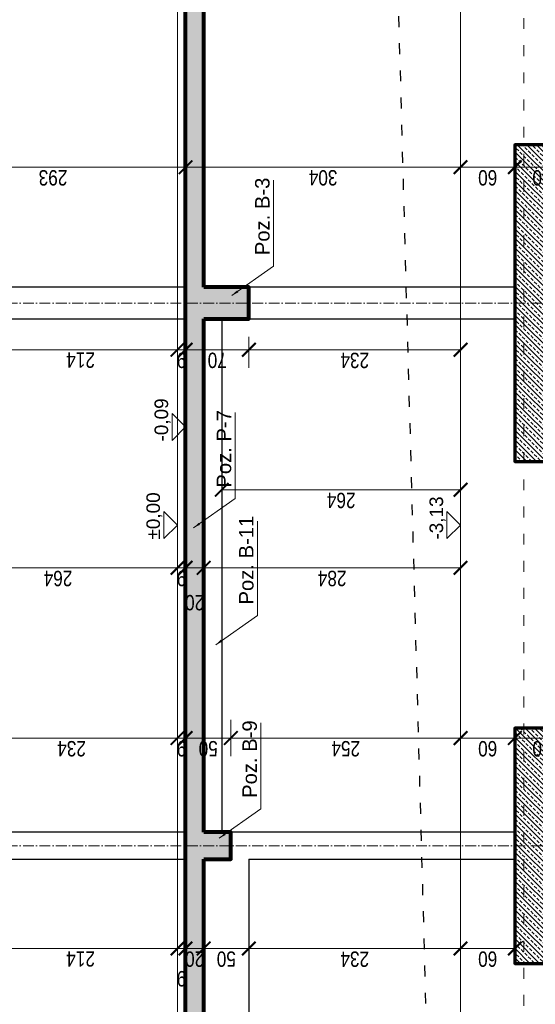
# Model space of a CAD drawing. Header units: inches. Extents: x 201967 to 338763, y -32705 to 30884.
# Tile 224 of 236: x 326343 to 326913, y 14225 to 15314. Entities that reach past the tile are written whole.
import ezdxf
from ezdxf.enums import TextEntityAlignment as Align

# ---------------------------------------------------------------- set-up
doc = ezdxf.new("R2010")
doc.units = ezdxf.units.IN
doc.header["$MEASUREMENT"] = 0
doc.linetypes.add('ACAD_ISO03W100', pattern=[30, 12, -18])
doc.linetypes.add('ACAD_ISO10W100', pattern=[18, 12, -3, 0, -3])
for name, color, linetype, lineweight in [('01 a KONSTRUKCJA żelbet', 94, 'Continuous', 80), ('01 c KONSTRUKCJA ławy', 45, 'Continuous', 70), ('01h3 KONSTRUKCJA pozycje słupy', 252, 'Continuous', 13), ('11 OSIE ściany', 2, 'ACAD_ISO10W100', 5), ('12 PRZERYWANE 1', 73, 'ACAD_ISO03W100', 9), ('20 KRESKOWANIE ścian', 63, 'Continuous', 5), ('30 WIDOK 1 005', 5, 'Continuous', 5), ('33 WIDOK 4 025', 151, 'Continuous', 25), ('34 WIDOK 5 030', 13, 'Continuous', 30), ('50 OPIS 1', 130, 'Continuous', 9), ('90 WYMIAR', 155, 'Continuous', 9)]:
    doc.layers.add(name, color=color, linetype=linetype, lineweight=lineweight)
doc.styles.add('100 arial', font='arial.ttf', dxfattribs={"width": 0.8, "height": 17})
doc.styles.add('OPIS', font='arial.ttf')
doc.styles.add('RomanS', font='romans.shx')
doc.styles.add('WYMIAR-50 (15pkt) arial', font='arial.ttf', dxfattribs={"height": 15})
doc.dimstyles.new('100', dxfattribs={"dimscale": 10, "dimtxt": 17, "dimasz": 1.5, "dimexe": 2, "dimexo": 2, "dimgap": 0.3, "dimtad": 1, "dimdec": 1, "dimrnd": 0.5, "dimdsep": 46, "dimtxsty": '100 arial', "dimblk": 'ARCHTICK', "dimcen": 10, "dimclrd": 256, "dimclre": 256, "dimclrt": 256, "dimadec": 0, "dimazin": 0, "dimtfac": 1, "dimtdec": 1, "dimtix": 1, "dimtmove": 1, "dimatfit": 3, "dimfxl": 2, "dimfxlon": 1, "dimtolj": 1, "dimarcsym": 0})
doc.dimstyles.new('DIM100txt12', dxfattribs={"dimtxt": 12, "dimasz": 1.05, "dimexe": 0, "dimexo": 8, "dimgap": 4, "dimtad": 1, "dimdec": 7, "dimrnd": 0.5, "dimdsep": 46, "dimtxsty": 'RomanS', "dimblk1": 'DIM', "dimblk2": 'DIM', "dimsah": 1, "dimcen": 0.09, "dimse1": 1, "dimse2": 1, "dimclrt": 256, "dimadec": 1, "dimazin": 0, "dimtfac": 1, "dimtdec": 7, "dimtix": 1, "dimtofl": 0, "dimtmove": 2, "dimatfit": 3, "dimfxl": 1, "dimtolj": 1, "dimtzin": 0, "dimarcsym": 0})
pattern_1 = [(45, (-30417.0745, -31663.627), (-5.3033009, 5.3033009), []), (45, (-30411.771, -31663.627), (-5.3033009, 5.3033009), [3.75, -1.875])]

# ---------------------------------------------------------------- blocks, each defined once
blk = doc.blocks.new('_ARCHTICK')
at = {"color": 0, "linetype": 'ByBlock', "const_width": 0.15}
blk.add_lwpolyline([(-0.5, -0.5), (0.5, 0.5)], dxfattribs=at)
blk = doc.blocks.new('*D2139')
at = {"layer": '90 WYMIAR', "lineweight": -2, "transparency": 16777216}
for p, q in [((-318.8, -20), (-349.5, -20)), ((-329.5, -363.9), (-329.5, -20)), ((-349.5, -363.9), (-309.5, -363.9))]:
    blk.add_line(p, q, dxfattribs=at)
at = {"layer": 'Defpoints', "color": 0, "transparency": 16777216}
for p in [(-329.5, -20), (-298.8, -20), (-1182.5, -363.9)]:
    blk.add_point(p, dxfattribs=at)
at = {"layer": '90 WYMIAR', "lineweight": -2, "transparency": 16777216, "xscale": 15, "yscale": 15, "zscale": 15}
for p, rotation in [((-329.5, -20), 90), ((-329.5, -363.9), 270)]:
    blk.add_blockref('_ARCHTICK', p, dxfattribs=dict(at, rotation=rotation))
at = {"layer": '90 WYMIAR', "transparency": 16777216, "insert": (-341.2, -192), "char_height": 17, "attachment_point": 5, "rotation": 90, "style": '100 arial'}
blk.add_mtext('\\A1;344', dxfattribs=at)
blk = doc.blocks.new('*D2095')
at = {"layer": '90 WYMIAR', "lineweight": -2, "transparency": 16777216}
for p, q in [((-1893.6, 223), (-1933.6, 223)), ((-1913.6, 9), (-1913.6, 223)), ((-1893.6, 9), (-1933.6, 9))]:
    blk.add_line(p, q, dxfattribs=at)
at = {"layer": 'Defpoints', "color": 0, "transparency": 16777216}
for p in [(-1913.6, 223), (-1815, 223, 0), (-1815, 9, 0)]:
    blk.add_point(p, dxfattribs=at)
at = {"layer": '90 WYMIAR', "lineweight": -2, "transparency": 16777216, "xscale": 15, "yscale": 15, "zscale": 15}
for p, rotation in [((-1913.6, 223), 90), ((-1913.6, 9), 270)]:
    blk.add_blockref('_ARCHTICK', p, dxfattribs=dict(at, rotation=rotation))
at = {"layer": '90 WYMIAR', "transparency": 16777216, "insert": (-1925.1, 116), "char_height": 17, "attachment_point": 5, "rotation": 90, "style": '100 arial'}
blk.add_mtext('\\A1;214', dxfattribs=at)
blk = doc.blocks.new('*D2096')
at = {"layer": '90 WYMIAR', "lineweight": -2, "transparency": 16777216}
for p, q in [((-1237.5, -70), (-1271.6, -70)), ((-1251.6, -303.9), (-1251.6, -70)), ((-1271.6, -303.9), (-1231.6, -303.9))]:
    blk.add_line(p, q, dxfattribs=at)
at = {"layer": 'Defpoints', "color": 0, "transparency": 16777216}
for p in [(-1251.6, -70), (-1217.5, -70), (-2104.5, -303.9)]:
    blk.add_point(p, dxfattribs=at)
at = {"layer": '90 WYMIAR', "lineweight": -2, "transparency": 16777216, "xscale": 15, "yscale": 15, "zscale": 15}
for p, rotation in [((-1251.6, -70), 90), ((-1251.6, -303.9), 270)]:
    blk.add_blockref('_ARCHTICK', p, dxfattribs=dict(at, rotation=rotation))
at = {"layer": '90 WYMIAR', "transparency": 16777216, "insert": (-1263.3, -187), "char_height": 17, "attachment_point": 5, "rotation": 90, "style": '100 arial'}
blk.add_mtext('\\A1;234', dxfattribs=at)
blk = doc.blocks.new('*D2097')
at = {"layer": '90 WYMIAR', "lineweight": -2, "transparency": 16777216}
for p, q in [((-1237.5, 0), (-1271.6, 0)), ((-1251.6, -70), (-1251.6, 0)), ((-1237.5, -70), (-1271.6, -70))]:
    blk.add_line(p, q, dxfattribs=at)
at = {"layer": 'Defpoints', "color": 0, "transparency": 16777216}
for p in [(-1251.6, 0), (-1217.5, 0, 0), (-1217.5, -70)]:
    blk.add_point(p, dxfattribs=at)
at = {"layer": '90 WYMIAR', "lineweight": -2, "transparency": 16777216, "xscale": 15, "yscale": 15, "zscale": 15}
for p, rotation in [((-1251.6, 0), 90), ((-1251.6, -70), 270)]:
    blk.add_blockref('_ARCHTICK', p, dxfattribs=dict(at, rotation=rotation))
at = {"layer": '90 WYMIAR', "transparency": 16777216, "insert": (-1263.2, -35), "char_height": 17, "attachment_point": 5, "rotation": 90, "style": '100 arial'}
blk.add_mtext('\\A1;70', dxfattribs=at)
blk = doc.blocks.new('*D2147')
at = {"layer": '90 WYMIAR', "lineweight": -2, "transparency": 16777216}
for p, q in [((-1251.6, 9), (-1251.6, 24)), ((-1231.6, 9), (-1271.6, 9)), ((-1237.5, 0), (-1271.6, 0)), ((-1251.6, 0), (-1251.6, 9)), ((-1251.6, 0), (-1251.6, -15))]:
    blk.add_line(p, q, dxfattribs=at)
at = {"layer": 'Defpoints', "color": 0, "transparency": 16777216}
for p in [(-1251.6, 9), (-1217.5, 0, 0), (-1200, 9)]:
    blk.add_point(p, dxfattribs=at)
at = {"layer": '90 WYMIAR', "lineweight": -2, "transparency": 16777216, "xscale": 15, "yscale": 15, "zscale": 15}
for p, rotation in [((-1251.6, 9), 270), ((-1251.6, 0), 90)]:
    blk.add_blockref('_ARCHTICK', p, dxfattribs=dict(at, rotation=rotation))
at = {"layer": '90 WYMIAR', "transparency": 16777216, "insert": (-1263.2, 4.5), "char_height": 17, "attachment_point": 5, "rotation": 90, "style": '100 arial'}
blk.add_mtext('\\A1;9', dxfattribs=at)
blk = doc.blocks.new('*D2148')
at = {"layer": '90 WYMIAR', "lineweight": -2, "transparency": 16777216}
for p, q in [((-1237.5, 223), (-1271.6, 223)), ((-1251.6, 9), (-1251.6, 223)), ((-1231.6, 9), (-1271.6, 9))]:
    blk.add_line(p, q, dxfattribs=at)
at = {"layer": 'Defpoints', "color": 0, "transparency": 16777216}
for p in [(-1251.6, 223), (-1217.5, 223, 0), (-1200, 9)]:
    blk.add_point(p, dxfattribs=at)
at = {"layer": '90 WYMIAR', "lineweight": -2, "transparency": 16777216, "xscale": 15, "yscale": 15, "zscale": 15}
for p, rotation in [((-1251.6, 223), 90), ((-1251.6, 9), 270)]:
    blk.add_blockref('_ARCHTICK', p, dxfattribs=dict(at, rotation=rotation))
at = {"layer": '90 WYMIAR', "transparency": 16777216, "insert": (-1263.1, 116), "char_height": 17, "attachment_point": 5, "rotation": 90, "style": '100 arial'}
blk.add_mtext('\\A1;214', dxfattribs=at)
blk = doc.blocks.new('*D2155')
at = {"layer": '90 WYMIAR', "lineweight": -2, "transparency": 16777216}
for p, q in [((-1700.9, 243), (-1660.9, 243)), ((-1680.9, 243), (-1680.9, 9)), ((-1700.9, 9), (-1660.9, 9))]:
    blk.add_line(p, q, dxfattribs=at)
at = {"layer": 'Defpoints', "color": 0, "transparency": 16777216}
for p in [(-1785, 243, 0), (-1785, 9), (-1680.9, 9)]:
    blk.add_point(p, dxfattribs=at)
at = {"layer": '90 WYMIAR', "lineweight": -2, "transparency": 16777216, "xscale": 15, "yscale": 15, "zscale": 15}
for p, rotation in [((-1680.9, 243), 90), ((-1680.9, 9), 270)]:
    blk.add_blockref('_ARCHTICK', p, dxfattribs=dict(at, rotation=rotation))
at = {"layer": '90 WYMIAR', "transparency": 16777216, "insert": (-1692.6, 126), "char_height": 17, "attachment_point": 5, "rotation": 90, "style": '100 arial'}
blk.add_mtext('\\A1;234', dxfattribs=at)
blk = doc.blocks.new('*D2156')
at = {"layer": '90 WYMIAR', "lineweight": -2, "transparency": 16777216}
for p, q in [((-1893.6, 9), (-1933.6, 9)), ((-1893.6, 0), (-1933.6, 0)), ((-1913.6, 9), (-1913.6, 0))]:
    blk.add_line(p, q, dxfattribs=at)
at = {"layer": 'Defpoints', "color": 0, "transparency": 16777216}
for p in [(-1913.6, 0), (-1815, 9, 0), (-1815, 0, 0)]:
    blk.add_point(p, dxfattribs=at)
at = {"layer": '90 WYMIAR', "lineweight": -2, "transparency": 16777216, "xscale": 15, "yscale": 15, "zscale": 15}
for p, rotation in [((-1913.6, 9), 90), ((-1913.6, 0), 270)]:
    blk.add_blockref('_ARCHTICK', p, dxfattribs=dict(at, rotation=rotation))
at = {"layer": '90 WYMIAR', "transparency": 16777216, "insert": (-1946.9, 4.5), "char_height": 17, "attachment_point": 5, "rotation": 90, "style": '100 arial'}
blk.add_mtext('\\A1;9', dxfattribs=at)
blk = doc.blocks.new('*D2158')
at = {"layer": '90 WYMIAR', "lineweight": -2, "transparency": 16777216}
for p, q in [((-1680.9, 9), (-1680.9, 24)), ((-1700.9, 9), (-1660.9, 9)), ((-1700.9, 0), (-1660.9, 0)), ((-1680.9, 9), (-1680.9, 0)), ((-1680.9, 0), (-1680.9, -15))]:
    blk.add_line(p, q, dxfattribs=at)
at = {"layer": 'Defpoints', "color": 0, "transparency": 16777216}
for p in [(-1785, 9), (-1785, 0, 0), (-1680.9, 0)]:
    blk.add_point(p, dxfattribs=at)
at = {"layer": '90 WYMIAR', "lineweight": -2, "transparency": 16777216, "xscale": 15, "yscale": 15, "zscale": 15}
for p, rotation in [((-1680.9, 9), 270), ((-1680.9, 0), 90)]:
    blk.add_blockref('_ARCHTICK', p, dxfattribs=dict(at, rotation=rotation))
at = {"layer": '90 WYMIAR', "transparency": 16777216, "insert": (-1692.6, 4.5), "char_height": 17, "attachment_point": 5, "rotation": 90, "style": '100 arial'}
blk.add_mtext('\\A1;9', dxfattribs=at)
blk = doc.blocks.new('*D2159')
at = {"layer": '90 WYMIAR', "lineweight": -2, "transparency": 16777216}
for p, q in [((-1700.9, 0), (-1660.9, 0)), ((-1680.9, 0), (-1680.9, -50)), ((-1700.9, -50), (-1660.9, -50))]:
    blk.add_line(p, q, dxfattribs=at)
at = {"layer": 'Defpoints', "color": 0, "transparency": 16777216}
for p in [(-1785, 0, 0), (-1785, -50), (-1680.9, -50)]:
    blk.add_point(p, dxfattribs=at)
at = {"layer": '90 WYMIAR', "lineweight": -2, "transparency": 16777216, "xscale": 15, "yscale": 15, "zscale": 15}
for p, rotation in [((-1680.9, 0), 90), ((-1680.9, -50), 270)]:
    blk.add_blockref('_ARCHTICK', p, dxfattribs=dict(at, rotation=rotation))
at = {"layer": '90 WYMIAR', "transparency": 16777216, "insert": (-1692.6, -25), "char_height": 17, "attachment_point": 5, "rotation": 90, "style": '100 arial'}
blk.add_mtext('\\A1;50', dxfattribs=at)
blk = doc.blocks.new('*D2160')
at = {"layer": '90 WYMIAR', "lineweight": -2, "transparency": 16777216}
for p, q in [((-1700.9, -50), (-1660.9, -50)), ((-1680.9, -50), (-1680.9, -303.9)), ((-1700.9, -303.9), (-1660.9, -303.9))]:
    blk.add_line(p, q, dxfattribs=at)
at = {"layer": 'Defpoints', "color": 0, "transparency": 16777216}
for p in [(-1785, -50), (-1785, -303.9), (-1680.9, -303.9)]:
    blk.add_point(p, dxfattribs=at)
at = {"layer": '90 WYMIAR', "lineweight": -2, "transparency": 16777216, "xscale": 15, "yscale": 15, "zscale": 15}
for p, rotation in [((-1680.9, -50), 90), ((-1680.9, -303.9), 270)]:
    blk.add_blockref('_ARCHTICK', p, dxfattribs=dict(at, rotation=rotation))
at = {"layer": '90 WYMIAR', "transparency": 16777216, "insert": (-1692.6, -177), "char_height": 17, "attachment_point": 5, "rotation": 90, "style": '100 arial'}
blk.add_mtext('\\A1;254', dxfattribs=at)
blk = doc.blocks.new('*D2100')
at = {"layer": '90 WYMIAR', "lineweight": -2, "transparency": 16777216}
for p, q in [((-1492.7, 0), (-1472.7, 0)), ((-1492.7, -20), (-1492.7, 0)), ((-1492.7, -20), (-1472.7, -20))]:
    blk.add_line(p, q, dxfattribs=at)
at = {"layer": 'Defpoints', "color": 0, "transparency": 16777216}
for p in [(-1498.8, 0, 0), (-1492.7, 0), (-1498.8, -20, 0)]:
    blk.add_point(p, dxfattribs=at)
at = {"layer": '90 WYMIAR', "lineweight": -2, "transparency": 16777216, "xscale": 15, "yscale": 15, "zscale": 15}
for p, rotation in [((-1492.7, 0), 90), ((-1492.7, -20), 270)]:
    blk.add_blockref('_ARCHTICK', p, dxfattribs=dict(at, rotation=rotation))
at = {"layer": '90 WYMIAR', "transparency": 16777216, "insert": (-1531.1, -10), "char_height": 17, "attachment_point": 5, "rotation": 90, "style": '100 arial'}
blk.add_mtext('\\A1;20', dxfattribs=at)
blk = doc.blocks.new('*D2162')
at = {"layer": '90 WYMIAR', "lineweight": -2, "transparency": 16777216}
for p, q in [((-1492.7, 9), (-1492.7, 24)), ((-1492.7, 9), (-1472.7, 9)), ((-1492.7, 0), (-1492.7, 9)), ((-1492.7, 0), (-1472.7, 0)), ((-1492.7, 0), (-1492.7, -15))]:
    blk.add_line(p, q, dxfattribs=at)
at = {"layer": 'Defpoints', "color": 0, "transparency": 16777216}
for p in [(-1498.8, 9), (-1498.8, 0, 0), (-1492.7, 9)]:
    blk.add_point(p, dxfattribs=at)
at = {"layer": '90 WYMIAR', "lineweight": -2, "transparency": 16777216, "xscale": 15, "yscale": 15, "zscale": 15}
for p, rotation in [((-1492.7, 9), 270), ((-1492.7, 0), 90)]:
    blk.add_blockref('_ARCHTICK', p, dxfattribs=dict(at, rotation=rotation))
at = {"layer": '90 WYMIAR', "transparency": 16777216, "insert": (-1504.4, 4.5), "char_height": 17, "attachment_point": 5, "rotation": 90, "style": '100 arial'}
blk.add_mtext('\\A1;9', dxfattribs=at)
blk = doc.blocks.new('*D2163')
at = {"layer": '90 WYMIAR', "lineweight": -2, "transparency": 16777216}
for p, q in [((-1492.7, 273), (-1472.7, 273)), ((-1492.7, 9), (-1492.7, 273)), ((-1492.7, 9), (-1472.7, 9))]:
    blk.add_line(p, q, dxfattribs=at)
at = {"layer": 'Defpoints', "color": 0, "transparency": 16777216}
for p in [(-1498.8, 273, 0), (-1492.7, 273), (-1498.8, 9)]:
    blk.add_point(p, dxfattribs=at)
at = {"layer": '90 WYMIAR', "lineweight": -2, "transparency": 16777216, "xscale": 15, "yscale": 15, "zscale": 15}
for p, rotation in [((-1492.7, 273), 90), ((-1492.7, 9), 270)]:
    blk.add_blockref('_ARCHTICK', p, dxfattribs=dict(at, rotation=rotation))
at = {"layer": '90 WYMIAR', "transparency": 16777216, "insert": (-1504.4, 141), "char_height": 17, "attachment_point": 5, "rotation": 90, "style": '100 arial'}
blk.add_mtext('\\A1;264', dxfattribs=at)
blk = doc.blocks.new('*D2166')
at = {"layer": '90 WYMIAR', "lineweight": -2, "transparency": 16777216}
for p, q in [((-1492.7, -20), (-1472.7, -20)), ((-1492.7, -20), (-1492.7, -303.9)), ((-1492.7, -303.9), (-1472.7, -303.9))]:
    blk.add_line(p, q, dxfattribs=at)
at = {"layer": 'Defpoints', "color": 0, "transparency": 16777216}
for p in [(-1498.8, -20, 0), (-1504.4, -303.9), (-1492.7, -303.9)]:
    blk.add_point(p, dxfattribs=at)
at = {"layer": '90 WYMIAR', "lineweight": -2, "transparency": 16777216, "xscale": 15, "yscale": 15, "zscale": 15}
for p, rotation in [((-1492.7, -20), 90), ((-1492.7, -303.9), 270)]:
    blk.add_blockref('_ARCHTICK', p, dxfattribs=dict(at, rotation=rotation))
at = {"layer": '90 WYMIAR', "transparency": 16777216, "insert": (-1504.4, -162), "char_height": 17, "attachment_point": 5, "rotation": 90, "style": '100 arial'}
blk.add_mtext('\\A1;284', dxfattribs=at)
blk = doc.blocks.new('*D2104')
at = {"layer": '90 WYMIAR', "lineweight": -2, "transparency": 16777216}
for p, q in [((-1406.4, -40), (-1386.4, -40)), ((-1406.4, -40), (-1406.4, -303.9)), ((-1406.4, -303.9), (-1386.4, -303.9))]:
    blk.add_line(p, q, dxfattribs=at)
at = {"layer": 'Defpoints', "color": 0, "transparency": 16777216}
for p in [(-1412.4, -40), (-1418.1, -303.9), (-1406.4, -303.9)]:
    blk.add_point(p, dxfattribs=at)
at = {"layer": '90 WYMIAR', "lineweight": -2, "transparency": 16777216, "xscale": 15, "yscale": 15, "zscale": 15}
for p, rotation in [((-1406.4, -40), 90), ((-1406.4, -303.9), 270)]:
    blk.add_blockref('_ARCHTICK', p, dxfattribs=dict(at, rotation=rotation))
at = {"layer": '90 WYMIAR', "transparency": 16777216, "insert": (-1418.1, -172), "char_height": 17, "attachment_point": 5, "rotation": 90, "style": '100 arial'}
blk.add_mtext('\\A1;264', dxfattribs=at)
blk = doc.blocks.new('*D2105')
at = {"layer": '90 WYMIAR', "lineweight": -2, "transparency": 16777216}
for p, q in [((-1069.8, 0), (-1029.8, 0)), ((-1049.8, -303.9), (-1049.8, 0)), ((-1069.8, -303.9), (-1029.8, -303.9))]:
    blk.add_line(p, q, dxfattribs=at)
at = {"layer": 'Defpoints', "color": 0, "transparency": 16777216}
for p in [(-1200, 0), (-1049.8, 0), (-1902.7, -303.9)]:
    blk.add_point(p, dxfattribs=at)
at = {"layer": '90 WYMIAR', "lineweight": -2, "transparency": 16777216, "xscale": 15, "yscale": 15, "zscale": 15}
for p, rotation in [((-1049.8, 0), 90), ((-1049.8, -303.9), 270)]:
    blk.add_blockref('_ARCHTICK', p, dxfattribs=dict(at, rotation=rotation))
at = {"layer": '90 WYMIAR', "transparency": 16777216, "insert": (-1061.4, -152), "char_height": 17, "attachment_point": 5, "rotation": 90, "style": '100 arial'}
blk.add_mtext('\\A1;304', dxfattribs=at)
blk = doc.blocks.new('*D2106')
at = {"layer": '90 WYMIAR', "lineweight": -2, "transparency": 16777216}
for p, q in [((-1069.8, 293), (-1029.8, 293)), ((-1049.8, 0), (-1049.8, 293)), ((-1069.8, 0), (-1029.8, 0))]:
    blk.add_line(p, q, dxfattribs=at)
at = {"layer": 'Defpoints', "color": 0, "transparency": 16777216}
for p in [(-1200, 293), (-1049.8, 293), (-1200, 0)]:
    blk.add_point(p, dxfattribs=at)
at = {"layer": '90 WYMIAR', "lineweight": -2, "transparency": 16777216, "xscale": 15, "yscale": 15, "zscale": 15}
for p, rotation in [((-1049.8, 293), 90), ((-1049.8, 0), 270)]:
    blk.add_blockref('_ARCHTICK', p, dxfattribs=dict(at, rotation=rotation))
at = {"layer": '90 WYMIAR', "transparency": 16777216, "insert": (-1061.4, 146.5), "char_height": 17, "attachment_point": 5, "rotation": 90, "style": '100 arial'}
blk.add_mtext('\\A1;293', dxfattribs=at)
blk = doc.blocks.new('*U1124')
blk.add_lwpolyline([(-15, 15), (0, 0), (15, 15), (-15, 15)])
at = {"style": 'WYMIAR-50 (15pkt) arial', "flags": 8}
blk.add_attdef('DETAIL#', text='', height=15, dxfattribs=at).set_placement((-16.1, 14.8), align=Align.BOTTOM_LEFT)
blk = doc.blocks.new('*D2108')
at = {"layer": '90 WYMIAR', "lineweight": -2, "transparency": 16777216}
for p, q in [((-2083.6, -303.9), (-2043.6, -303.9)), ((-2063.6, -303.9), (-2063.6, -363.9)), ((-2043.6, -363.9), (-2083.6, -363.9))]:
    blk.add_line(p, q, dxfattribs=at)
at = {"layer": 'Defpoints', "color": 0, "transparency": 16777216}
for p in [(-2625, -303.9), (-2063.6, -363.9), (-1930, -363.9)]:
    blk.add_point(p, dxfattribs=at)
at = {"layer": '90 WYMIAR', "lineweight": -2, "transparency": 16777216, "xscale": 15, "yscale": 15, "zscale": 15}
for p, rotation in [((-2063.6, -303.9), 90), ((-2063.6, -363.9), 270)]:
    blk.add_blockref('_ARCHTICK', p, dxfattribs=dict(at, rotation=rotation))
at = {"layer": '90 WYMIAR', "transparency": 16777216, "insert": (-2075.2, -333.9), "char_height": 17, "attachment_point": 5, "rotation": 90, "style": '100 arial'}
blk.add_mtext('\\A1;60', dxfattribs=at)
blk = doc.blocks.new('*D2109')
at = {"layer": '90 WYMIAR', "lineweight": -2, "transparency": 16777216}
for p, q in [((-2043.6, -363.9), (-2083.6, -363.9)), ((-2063.6, -363.9), (-2063.6, -423.9)), ((-2043.6, -423.9), (-2083.6, -423.9))]:
    blk.add_line(p, q, dxfattribs=at)
at = {"layer": 'Defpoints', "color": 0, "transparency": 16777216}
for p in [(-1930, -363.9), (-2063.6, -423.9), (-1930, -423.9)]:
    blk.add_point(p, dxfattribs=at)
at = {"layer": '90 WYMIAR', "lineweight": -2, "transparency": 16777216, "xscale": 15, "yscale": 15, "zscale": 15}
for p, rotation in [((-2063.6, -363.9), 90), ((-2063.6, -423.9), 270)]:
    blk.add_blockref('_ARCHTICK', p, dxfattribs=dict(at, rotation=rotation))
at = {"layer": '90 WYMIAR', "transparency": 16777216, "insert": (-2075.2, -393.9), "char_height": 17, "attachment_point": 5, "rotation": 90, "style": '100 arial'}
blk.add_mtext('\\A1;60', dxfattribs=at)
blk = doc.blocks.new('*D2110')
at = {"layer": '90 WYMIAR', "lineweight": -2, "transparency": 16777216}
for p, q in [((-1700.9, -303.9), (-1660.9, -303.9)), ((-1680.9, -303.9), (-1680.9, -363.9)), ((-1680.9, -363.9), (-1700.9, -363.9))]:
    blk.add_line(p, q, dxfattribs=at)
at = {"layer": 'Defpoints', "color": 0, "transparency": 16777216}
for p in [(-1785, -303.9), (-1680.9, -363.9), (-1670, -363.9)]:
    blk.add_point(p, dxfattribs=at)
at = {"layer": '90 WYMIAR', "lineweight": -2, "transparency": 16777216, "xscale": 15, "yscale": 15, "zscale": 15}
for p, rotation in [((-1680.9, -303.9), 90), ((-1680.9, -363.9), 270)]:
    blk.add_blockref('_ARCHTICK', p, dxfattribs=dict(at, rotation=rotation))
at = {"layer": '90 WYMIAR', "transparency": 16777216, "insert": (-1692.6, -333.9), "char_height": 17, "attachment_point": 5, "rotation": 90, "style": '100 arial'}
blk.add_mtext('\\A1;60', dxfattribs=at)
blk = doc.blocks.new('*D2111')
at = {"layer": '90 WYMIAR', "lineweight": -2, "transparency": 16777216}
for p, q in [((-1680.9, -363.9), (-1700.9, -363.9)), ((-1680.9, -363.9), (-1680.9, -423.9)), ((-1680.9, -423.9), (-1700.9, -423.9))]:
    blk.add_line(p, q, dxfattribs=at)
at = {"layer": 'Defpoints', "color": 0, "transparency": 16777216}
for p in [(-1670, -363.9), (-1680.9, -423.9), (-1670, -423.9)]:
    blk.add_point(p, dxfattribs=at)
at = {"layer": '90 WYMIAR', "lineweight": -2, "transparency": 16777216, "xscale": 15, "yscale": 15, "zscale": 15}
for p, rotation in [((-1680.9, -363.9), 90), ((-1680.9, -423.9), 270)]:
    blk.add_blockref('_ARCHTICK', p, dxfattribs=dict(at, rotation=rotation))
at = {"layer": '90 WYMIAR', "transparency": 16777216, "insert": (-1692.6, -393.9), "char_height": 17, "attachment_point": 5, "rotation": 90, "style": '100 arial'}
blk.add_mtext('\\A1;60', dxfattribs=at)
blk = doc.blocks.new('*D2113')
at = {"layer": '90 WYMIAR', "lineweight": -2, "transparency": 16777216}
for p, q in [((-1069.8, -303.9), (-1029.8, -303.9)), ((-1049.8, -303.9), (-1049.8, -363.9)), ((-1045, -363.9), (-1069.8, -363.9))]:
    blk.add_line(p, q, dxfattribs=at)
at = {"layer": 'Defpoints', "color": 0, "transparency": 16777216}
for p in [(-1902.7, -303.9), (-1049.8, -363.9), (-1025, -363.9)]:
    blk.add_point(p, dxfattribs=at)
at = {"layer": '90 WYMIAR', "lineweight": -2, "transparency": 16777216, "xscale": 15, "yscale": 15, "zscale": 15}
for p, rotation in [((-1049.8, -303.9), 90), ((-1049.8, -363.9), 270)]:
    blk.add_blockref('_ARCHTICK', p, dxfattribs=dict(at, rotation=rotation))
at = {"layer": '90 WYMIAR', "transparency": 16777216, "insert": (-1061.4, -333.9), "char_height": 17, "attachment_point": 5, "rotation": 90, "style": '100 arial'}
blk.add_mtext('\\A1;60', dxfattribs=at)
blk = doc.blocks.new('*D2114')
at = {"layer": '90 WYMIAR', "lineweight": -2, "transparency": 16777216}
for p, q in [((-1045, -363.9), (-1069.8, -363.9)), ((-1049.8, -363.9), (-1049.8, -423.9)), ((-1045, -423.9), (-1069.8, -423.9))]:
    blk.add_line(p, q, dxfattribs=at)
at = {"layer": 'Defpoints', "color": 0, "transparency": 16777216}
for p in [(-1025, -363.9), (-1049.8, -423.9), (-1025, -423.9)]:
    blk.add_point(p, dxfattribs=at)
at = {"layer": '90 WYMIAR', "lineweight": -2, "transparency": 16777216, "xscale": 15, "yscale": 15, "zscale": 15}
for p, rotation in [((-1049.8, -363.9), 90), ((-1049.8, -423.9), 270)]:
    blk.add_blockref('_ARCHTICK', p, dxfattribs=dict(at, rotation=rotation))
at = {"layer": '90 WYMIAR', "transparency": 16777216, "insert": (-1061.4, -393.9), "char_height": 17, "attachment_point": 5, "rotation": 90, "style": '100 arial'}
blk.add_mtext('\\A1;60', dxfattribs=at)
blk = doc.blocks.new('DIM')
for p, q in [((0, -13), (0, 13)), ((8, 0), (-8, 0))]:
    blk.add_line(p, q)
at = {"const_width": 1.71}
blk.add_lwpolyline([(5.71, 5.71), (-5.71, -5.71)], dxfattribs=at)
blk = doc.blocks.new('*D2116')
at = {"layer": '90 WYMIAR', "lineweight": -2, "transparency": 16777216}
for p, q in [((-1913.6, 0), (-1913.6, 15)), ((-1893.6, 0), (-1933.6, 0)), ((-1913.6, 0), (-1913.6, -20)), ((-1893.6, -20), (-1933.6, -20)), ((-1913.6, -20), (-1913.6, -35))]:
    blk.add_line(p, q, dxfattribs=at)
at = {"layer": 'Defpoints', "color": 0, "transparency": 16777216}
for p in [(-1815, 0, 0), (-1913.6, -20), (-1815, -20)]:
    blk.add_point(p, dxfattribs=at)
at = {"layer": '90 WYMIAR', "lineweight": -2, "transparency": 16777216, "xscale": 15, "yscale": 15, "zscale": 15}
for p, rotation in [((-1913.6, 0), 270), ((-1913.6, -20), 90)]:
    blk.add_blockref('_ARCHTICK', p, dxfattribs=dict(at, rotation=rotation))
at = {"layer": '90 WYMIAR', "transparency": 16777216, "insert": (-1925.2, -10), "char_height": 17, "attachment_point": 5, "rotation": 90, "style": '100 arial'}
blk.add_mtext('\\A1;20', dxfattribs=at)
blk = doc.blocks.new('*D2117')
at = {"layer": '90 WYMIAR', "lineweight": -2, "transparency": 16777216}
for p, q in [((-1893.6, -20), (-1933.6, -20)), ((-1913.6, -20), (-1913.6, -70)), ((-1893.6, -70), (-1933.6, -70))]:
    blk.add_line(p, q, dxfattribs=at)
at = {"layer": 'Defpoints', "color": 0, "transparency": 16777216}
for p in [(-1815, -20), (-1913.6, -70), (-1815, -70)]:
    blk.add_point(p, dxfattribs=at)
at = {"layer": '90 WYMIAR', "lineweight": -2, "transparency": 16777216, "xscale": 15, "yscale": 15, "zscale": 15}
for p, rotation in [((-1913.6, -20), 90), ((-1913.6, -70), 270)]:
    blk.add_blockref('_ARCHTICK', p, dxfattribs=dict(at, rotation=rotation))
at = {"layer": '90 WYMIAR', "transparency": 16777216, "insert": (-1925.2, -45), "char_height": 17, "attachment_point": 5, "rotation": 90, "style": '100 arial'}
blk.add_mtext('\\A1;50', dxfattribs=at)
blk = doc.blocks.new('*D2118')
at = {"layer": '90 WYMIAR', "lineweight": -2, "transparency": 16777216}
for p, q in [((-1893.6, -70), (-1933.6, -70)), ((-1913.6, -70), (-1913.6, -303.9)), ((-1893.6, -303.9), (-1933.6, -303.9))]:
    blk.add_line(p, q, dxfattribs=at)
at = {"layer": 'Defpoints', "color": 0, "transparency": 16777216}
for p in [(-1815, -70), (-1913.6, -303.9), (-1815, -303.9)]:
    blk.add_point(p, dxfattribs=at)
at = {"layer": '90 WYMIAR', "lineweight": -2, "transparency": 16777216, "xscale": 15, "yscale": 15, "zscale": 15}
for p, rotation in [((-1913.6, -70), 90), ((-1913.6, -303.9), 270)]:
    blk.add_blockref('_ARCHTICK', p, dxfattribs=dict(at, rotation=rotation))
at = {"layer": '90 WYMIAR', "transparency": 16777216, "insert": (-1925.3, -187), "char_height": 17, "attachment_point": 5, "rotation": 90, "style": '100 arial'}
blk.add_mtext('\\A1;234', dxfattribs=at)
blk = doc.blocks.new('*D2119')
at = {"layer": '90 WYMIAR', "lineweight": -2, "transparency": 16777216}
for p, q in [((-1893.6, -303.9), (-1933.6, -303.9)), ((-1913.6, -303.9), (-1913.6, -363.9)), ((-1913.6, -363.9), (-1893.6, -363.9))]:
    blk.add_line(p, q, dxfattribs=at)
at = {"layer": 'Defpoints', "color": 0, "transparency": 16777216}
for p in [(-1815, -303.9), (-1930, -363.9), (-1913.6, -363.9)]:
    blk.add_point(p, dxfattribs=at)
at = {"layer": '90 WYMIAR', "lineweight": -2, "transparency": 16777216, "xscale": 15, "yscale": 15, "zscale": 15}
for p, rotation in [((-1913.6, -303.9), 90), ((-1913.6, -363.9), 270)]:
    blk.add_blockref('_ARCHTICK', p, dxfattribs=dict(at, rotation=rotation))
at = {"layer": '90 WYMIAR', "transparency": 16777216, "insert": (-1925.2, -333.9), "char_height": 17, "attachment_point": 5, "rotation": 90, "style": '100 arial'}
blk.add_mtext('\\A1;60', dxfattribs=at)
blk = doc.blocks.new('1 przekrój A Jagielońska')
at = {"layer": '20 KRESKOWANIE ścian'}
h = blk.add_hatch(dxfattribs=at)
h.set_pattern_fill('ANSI33', color=256, scale=30, angle=-90)
h.set_pattern_definition(pattern_1)
h.paths.add_polyline_path([(15, 0), (-15, 0), (-2625, 0), (-2655, 0), (-2655, -30), (-2625, -30), (-2625, -20), (-1815, -20), (-1815, -50), (-1785, -50), (-1785, -20), (-1217.5, -20), (-1217.5, -70), (-1182.5, -70), (-1182.5, -20), (-617.5, -20), (-617.5, -70), (-582.5, -70), (-582.5, -20), (-15, -20), (-15, -30), (15, -30)])
h = blk.add_hatch(dxfattribs=at)
h.set_pattern_fill('ANSI33', color=256, scale=30, angle=-90)
h.set_pattern_definition(pattern_1)
h.paths.add_polyline_path([(-1670, -363.92), (-1930, -363.92), (-1930, -423.92), (-1670, -423.92)])
h = blk.add_hatch(dxfattribs=at)
h.set_pattern_fill('ANSI33', color=256, scale=30, angle=-90)
h.set_pattern_definition(pattern_1)
h.paths.add_polyline_path([(-1025, -363.92), (-1375, -363.92), (-1375, -423.92), (-1025, -423.92)])
at = {"layer": '01 a KONSTRUKCJA żelbet'}
for p, q in [((-2625, 0), (-15, 0)), ((-2625, -20, 0), (-1815, -20, 0)), ((-1785, -20), (-1217.5, -20)), ((-1182.5, -20), (-617.5, -20))]:
    blk.add_line(p, q, dxfattribs=at)
for points in [[(-1815, -20), (-1815, -50), (-1785, -50), (-1785, -20)], [(-1217.5, -20), (-1217.5, -70), (-1182.5, -70), (-1182.5, -20)]]:
    blk.add_lwpolyline(points, dxfattribs=at)
at = {"layer": '01 c KONSTRUKCJA ławy'}
for points in [[(-1930, -423.92), (-1670, -423.92), (-1670, -363.92), (-1930, -363.92)], [(-1375, -423.92), (-1025, -423.92), (-1025, -363.92), (-1375, -363.92)]]:
    blk.add_lwpolyline(points, close=True, dxfattribs=at)
at = {"layer": '11 OSIE ściany'}
for p, q in [((-1800, 795.04), (-1800, -553.92)), ((-1200, 795.04), (-1200, -553.92))]:
    blk.add_line(p, q, dxfattribs=at)
at = {"layer": '12 PRZERYWANE 1'}
blk.add_line((-75, -373.92), (-2535, -373.92), dxfattribs=at)
at = {"layer": '30 WIDOK 1 005'}
for p, q in [((-2625, 9), (-15, 9)), ((-2625, -303.92), (-15, -303.92))]:
    blk.add_line(p, q, dxfattribs=at)
at = {"layer": '33 WIDOK 4 025'}
for p, q in [((-1217.5, -40), (-1785, -40)), ((-1815, -70), (-2625, -70))]:
    blk.add_line(p, q, dxfattribs=at)
at = {"layer": '33 WIDOK 4 025', "elevation": 0}
for points in [[(-1815, 0), (-1785, 0), (-1785, 243), (-1815, 243)], [(-1217.5, 0), (-1182.5, 0), (-1182.5, 223), (-1217.5, 223)]]:
    blk.add_lwpolyline(points, close=True, dxfattribs=at)
at = {"layer": '33 WIDOK 4 025'}
blk.add_lwpolyline([(-1815, -70), (-1815, -363.92), (-1785, -363.92), (-1785, -50)], dxfattribs=at)
blk.add_lwpolyline([(-1217.5, -363.92), (-1182.5, -363.92), (-1182.5, -70), (-1217.5, -70)], close=True, dxfattribs=at)
at = {"layer": '34 WIDOK 5 030', "linetype": 'ACAD_ISO03W100'}
blk.add_lwpolyline([(-5107.04, -1116), (-3957.25, -287), (-2754.16, -287), (642.16, -194), (724.35, -123), (860.46, -123)], dxfattribs=at)
at = {"layer": '50 OPIS 1'}
ref = blk.add_blockref('*U1124', (-1445.4, 9), dxfattribs=at)
ref.add_attrib('DETAIL#', '%%p0,00', dxfattribs={"layer": '0', "height": 15, "style": 'WYMIAR-50 (15pkt) arial'}).set_placement((-1461.54, 23.82), align=Align.BOTTOM_LEFT)
ref = blk.add_blockref('*U1124', (-1336.97, 0), dxfattribs=at)
ref.add_attrib('DETAIL#', '-0,09', dxfattribs={"layer": '0', "height": 15, "style": 'WYMIAR-50 (15pkt) arial'}).set_placement((-1353.11, 14.82), align=Align.BOTTOM_LEFT)
ref = blk.add_blockref('*U1124', (-1445.4, -303.92, 0), dxfattribs=at)
ref.add_attrib('DETAIL#', '-3,13', dxfattribs={"layer": '0', "height": 15, "style": 'WYMIAR-50 (15pkt) arial'}).set_placement((-1461.54, -289.1, 0), align=Align.BOTTOM_LEFT)
at = {"layer": '01h3 KONSTRUKCJA pozycje słupy', "char_height": 16, "attachment_point": 4, "style": 'OPIS'}
for s, insert in [('Poz. P-7', (-1404.05, -42.51)), ('Poz. B-9', (-1747.07, -70.9)), ('Poz. B-11', (-1533.28, -67.15)), ('Poz. B-3', (-1147.06, -84.9))]:
    blk.add_mtext(s, dxfattribs=dict(at, insert=insert))
at = {"layer": '90 WYMIAR'}
for base, p1, p2, picture, middle in [((-1049.76, 293), (-1200, 0), (-1200, 293), '*D2106', (-1061.45, 146.5)), ((-1492.74, 273), (-1498.75, 9), (-1498.75, 273, 0), '*D2163', (-1504.42, 141)), ((-1680.94, 9), (-1785, 243, 0), (-1785, 9), '*D2155', (-1692.62, 126)), ((-1913.57, 223), (-1815, 9, 0), (-1815, 223, 0), '*D2095', (-1925.1, 116)), ((-1251.57, 223), (-1200, 9), (-1217.5, 223, 0), '*D2148', (-1263.1, 116)), ((-1680.94, 0), (-1785, 9), (-1785, 0, 0), '*D2158', (-1692.62, 4.5)), ((-1492.74, 9), (-1498.75, 0, 0), (-1498.75, 9), '*D2162', (-1504.42, 4.5)), ((-1251.57, 9), (-1217.5, 0, 0), (-1200, 9), '*D2147', (-1263.25, 4.5)), ((-1913.57, -20), (-1815, 0, 0), (-1815, -20), '*D2116', (-1925.25, -10)), ((-1049.76, 0), (-1902.72, -303.92), (-1200, 0), '*D2105', (-1061.45, -151.96)), ((-1680.94, -50), (-1785, 0, 0), (-1785, -50), '*D2159', (-1692.62, -25)), ((-1251.57, 0), (-1217.5, -70), (-1217.5, 0, 0), '*D2097', (-1263.25, -35)), ((-1913.57, -70), (-1815, -20), (-1815, -70), '*D2117', (-1925.25, -45)), ((-1492.74, -303.92), (-1498.75, -20, 0), (-1504.42, -303.92), '*D2166', (-1504.42, -161.96)), ((-329.54, -20), (-1182.5, -363.92), (-298.75, -20), '*D2139', (-341.22, -191.96)), ((-1406.38, -303.92), (-1412.38, -40), (-1418.06, -303.92), '*D2104', (-1418.06, -171.96)), ((-1680.94, -303.92), (-1785, -50), (-1785, -303.92), '*D2160', (-1692.62, -176.96)), ((-1251.57, -70), (-2104.53, -303.92), (-1217.5, -70), '*D2096', (-1263.25, -186.96)), ((-1913.57, -303.92), (-1815, -70), (-1815, -303.92), '*D2118', (-1925.25, -186.96)), ((-2063.55, -363.92), (-2625, -303.92), (-1930, -363.92), '*D2108', (-2075.23, -333.92)), ((-1913.57, -363.92), (-1815, -303.92), (-1930, -363.92), '*D2119', (-1925.25, -333.92)), ((-1049.76, -363.92), (-1902.72, -303.92), (-1025, -363.92), '*D2113', (-1061.44, -333.92)), ((-1680.94, -363.92), (-1785, -303.92), (-1670, -363.92), '*D2110', (-1692.62, -333.92)), ((-2063.55, -423.92), (-1930, -363.92), (-1930, -423.92), '*D2109', (-2075.23, -393.92)), ((-1680.94, -423.92), (-1670, -363.92), (-1670, -423.92), '*D2111', (-1692.62, -393.92)), ((-1049.76, -423.92), (-1025, -363.92), (-1025, -423.92), '*D2114', (-1061.44, -393.92))]:
    dim = blk.add_linear_dim(base=base, p1=p1, p2=p2, angle=90, dimstyle='100', dxfattribs=at)
    dim.commit()
    dim.dimension.update_dxf_attribs({"geometry": picture, "text_midpoint": middle})
for base, p1, p2, picture, middle in [((-1913.57, 0), (-1815, 9, 0), (-1815, 0, 0), '*D2156', (-1935.25, 4.5)), ((-1492.74, 0), (-1498.75, -20, 0), (-1498.75, 0, 0), '*D2100', (-1519.42, -10))]:
    dim = blk.add_linear_dim(base=base, p1=p1, p2=p2, angle=90, dimstyle='100', dxfattribs=at)
    dim.commit()
    dim.dimension.update_dxf_attribs({"geometry": picture, "text_midpoint": middle, "dimtype": 128})
at = {"layer": '01h3 KONSTRUKCJA pozycje słupy', "annotation_type": 0, "has_hookline": 1, "hookline_direction": 0}
for points, text_width in [([(-1448.68, -8.61), (-1416.05, -54.64), (-1408.05, -54.64)], 82.98), ([(-1791.7, -37), (-1759.07, -83.07), (-1751.07, -83.07)], 83.01), ([(-1577.91, -33.24), (-1545.28, -79.31), (-1537.28, -79.31)], 92.32), ([(-1191.7, -51), (-1159.06, -97.08), (-1151.06, -97.08)], 82.98)]:
    blk.add_leader(points, dimstyle='DIM100txt12', override={"dimasz": 8, "dimgap": 4, "dimtad": 1}, dxfattribs=dict(at, text_width=text_width))

msp = doc.modelspace()

# ---------------------------------------------------------------- block references
at = {"layer": '30 WIDOK 1 005', "rotation": 90}
msp.add_blockref('1 przekrój A Jagielońska', (326526.24, 16200.65), dxfattribs=at)

doc.saveas('drawing.dxf')
